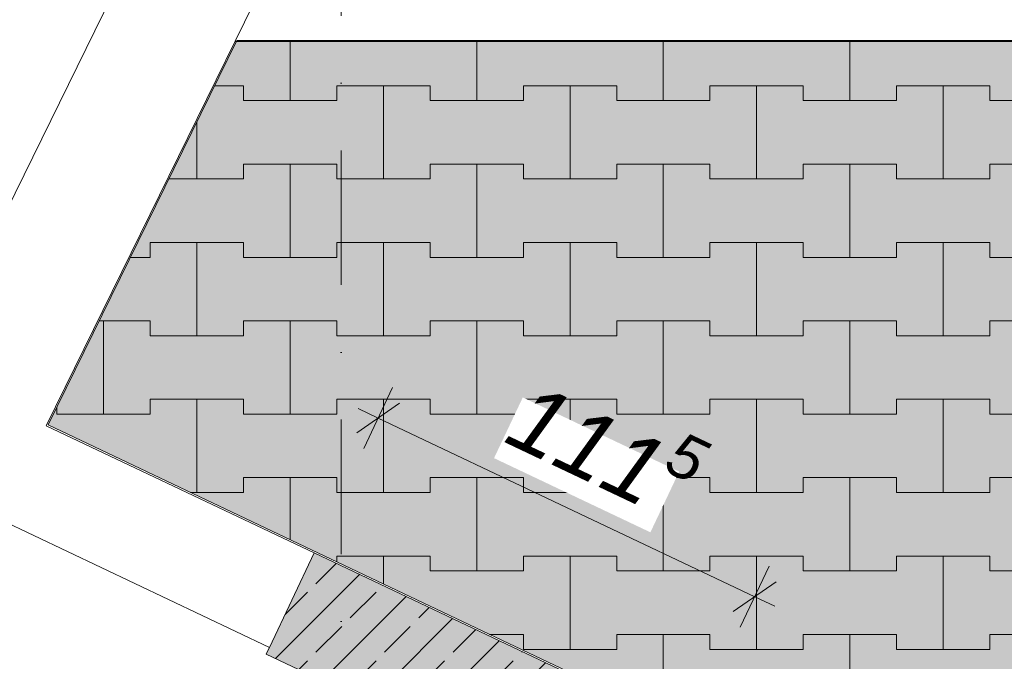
# Model space of a CAD drawing. Header units: centimetres. Extents: x -520 to 22173, y -1503 to 4054.
# Tile 43 of 82: x 9138 to 9402, y 2956 to 3128. Entities that reach past the tile are written whole.
import ezdxf
from ezdxf.enums import TextEntityAlignment as Align

# ---------------------------------------------------------------- set-up
doc = ezdxf.new("R2010")
doc.units = ezdxf.units.CM
doc.header["$LTSCALE"] = 0.1
doc.header["$MEASUREMENT"] = 0
doc.linetypes.add('Kropki i Kreski', pattern=[720, 360, -180, 0, -180])
doc.linetypes.add('Wipeout_Contour', pattern=[1000, 0, -1000])
for name, color, linetype in [('0_Teren', 7, 'Continuous'), ('2_ściany podporowe.K_IR', 7, 'Continuous'), ('2_ściany zewnętrzne.ISTN', 7, 'Continuous'), ('4_osie.ISTN', 7, 'Continuous'), ('5_wymiary.K_IR', 7, 'Continuous')]:
    doc.layers.add(name, color=color, linetype=linetype)
doc.styles.add('GENERATED_STYLE_1', font='txt')
doc.styles.add('GENERATED_STYLE_2', font='txt')
doc.dimstyles.new('GENERATED_STYLE__3', dxfattribs={"dimtxt": 18, "dimasz": 9.178744, "dimexe": 0.18, "dimexo": 2, "dimgap": 0.09, "dimtad": 1, "dimdec": 0, "dimzin": 0, "dimdsep": 46, "dimtxsty": 'GENERATED_STYLE_2', "dimblk": 'ARROWHEAD_2', "dimblk1": 'ARROWHEAD_2', "dimblk2": 'ARROWHEAD_2', "dimcen": 0.09, "dimclrd": 1, "dimclre": 1, "dimclrt": 1, "dimadec": 1, "dimazin": 0, "dimtfac": 1, "dimtdec": 4, "dimtmove": 0, "dimatfit": 3, "dimfxl": 1, "dimtolj": 1, "dimtzin": 0, "dimarcsym": 0})

# ---------------------------------------------------------------- blocks, each defined once
blk = doc.blocks.new('*X149', base_point=(8385.93, 775.43))
at = {"layer": '0_Teren', "color": 253, "linetype": 'Continuous', "lineweight": 0, "true_color": 0x9f9f9f}
for p, q in [((9210.93, 3106.43), (9210.93, 3122.49)), ((9210.93, 3122.49), (9210.93, 3106.43)), ((9260.93, 3106.43), (9260.93, 3122.49)), ((9260.93, 3122.49), (9260.93, 3106.43)), ((9310.93, 3106.43), (9310.93, 3122.49)), ((9310.93, 3122.49), (9310.93, 3106.43)), ((9360.93, 3106.43), (9360.93, 3122.49)), ((9360.93, 3122.49), (9360.93, 3106.43)), ((9190.7, 3110.43), (9198.43, 3110.43)), ((9190.7, 3110.43), (9198.43, 3110.43)), ((9198.43, 3110.43), (9198.43, 3106.43)), ((9198.43, 3106.43), (9198.43, 3110.43)), ((9223.43, 3106.43), (9223.43, 3110.43)), ((9223.43, 3110.43), (9223.43, 3106.43)), ((9223.43, 3110.43), (9235.93, 3110.43)), ((9223.43, 3110.43), (9248.43, 3110.43)), ((9235.93, 3110.43), (9248.43, 3110.43)), ((9235.93, 3085.43), (9235.93, 3110.43)), ((9235.93, 3110.43), (9235.93, 3085.43)), ((9248.43, 3110.43), (9248.43, 3106.43)), ((9248.43, 3106.43), (9248.43, 3110.43)), ((9273.43, 3106.43), (9273.43, 3110.43)), ((9273.43, 3110.43), (9273.43, 3106.43)), ((9273.43, 3110.43), (9285.93, 3110.43)), ((9273.43, 3110.43), (9298.43, 3110.43)), ((9285.93, 3110.43), (9298.43, 3110.43)), ((9285.93, 3085.43), (9285.93, 3110.43)), ((9285.93, 3110.43), (9285.93, 3085.43)), ((9298.43, 3110.43), (9298.43, 3106.43)), ((9298.43, 3106.43), (9298.43, 3110.43)), ((9323.43, 3106.43), (9323.43, 3110.43)), ((9323.43, 3110.43), (9323.43, 3106.43)), ((9323.43, 3110.43), (9335.93, 3110.43)), ((9323.43, 3110.43), (9348.43, 3110.43)), ((9335.93, 3110.43), (9348.43, 3110.43)), ((9335.93, 3085.43), (9335.93, 3110.43)), ((9335.93, 3110.43), (9335.93, 3085.43)), ((9348.43, 3110.43), (9348.43, 3106.43)), ((9348.43, 3106.43), (9348.43, 3110.43)), ((9373.43, 3106.43), (9373.43, 3110.43)), ((9373.43, 3110.43), (9373.43, 3106.43)), ((9373.43, 3110.43), (9385.93, 3110.43)), ((9373.43, 3110.43), (9398.43, 3110.43)), ((9385.93, 3110.43), (9398.43, 3110.43)), ((9385.93, 3085.43), (9385.93, 3110.43)), ((9385.93, 3110.43), (9385.93, 3085.43)), ((9398.43, 3110.43), (9398.43, 3106.43)), ((9398.43, 3106.43), (9398.43, 3110.43)), ((9198.43, 3106.43), (9210.93, 3106.43)), ((9198.43, 3106.43), (9223.43, 3106.43)), ((9210.93, 3106.43), (9223.43, 3106.43)), ((9248.43, 3106.43), (9260.93, 3106.43)), ((9248.43, 3106.43), (9273.43, 3106.43)), ((9260.93, 3106.43), (9273.43, 3106.43)), ((9298.43, 3106.43), (9310.93, 3106.43)), ((9298.43, 3106.43), (9323.43, 3106.43)), ((9310.93, 3106.43), (9323.43, 3106.43)), ((9348.43, 3106.43), (9360.93, 3106.43)), ((9348.43, 3106.43), (9373.43, 3106.43)), ((9360.93, 3106.43), (9373.43, 3106.43)), ((9398.43, 3106.43), (9410.93, 3106.43)), ((9398.43, 3106.43), (9423.43, 3106.43)), ((9185.93, 3085.43), (9185.93, 3100.72)), ((9185.93, 3100.72), (9185.93, 3085.43)), ((9198.43, 3085.43), (9198.43, 3089.43)), ((9198.43, 3089.43), (9198.43, 3085.43)), ((9198.43, 3089.43), (9210.93, 3089.43)), ((9198.43, 3089.43), (9223.43, 3089.43)), ((9210.93, 3089.43), (9223.43, 3089.43)), ((9210.93, 3064.43), (9210.93, 3089.43)), ((9210.93, 3089.43), (9210.93, 3064.43)), ((9223.43, 3089.43), (9223.43, 3085.43)), ((9223.43, 3085.43), (9223.43, 3089.43)), ((9248.43, 3085.43), (9248.43, 3089.43)), ((9248.43, 3089.43), (9248.43, 3085.43)), ((9248.43, 3089.43), (9260.93, 3089.43)), ((9248.43, 3089.43), (9273.43, 3089.43)), ((9260.93, 3089.43), (9273.43, 3089.43)), ((9260.93, 3064.43), (9260.93, 3089.43)), ((9260.93, 3089.43), (9260.93, 3064.43)), ((9273.43, 3089.43), (9273.43, 3085.43)), ((9273.43, 3085.43), (9273.43, 3089.43)), ((9298.43, 3085.43), (9298.43, 3089.43)), ((9298.43, 3089.43), (9298.43, 3085.43)), ((9298.43, 3089.43), (9310.93, 3089.43)), ((9298.43, 3089.43), (9323.43, 3089.43)), ((9310.93, 3089.43), (9323.43, 3089.43)), ((9310.93, 3064.43), (9310.93, 3089.43)), ((9310.93, 3089.43), (9310.93, 3064.43)), ((9323.43, 3089.43), (9323.43, 3085.43)), ((9323.43, 3085.43), (9323.43, 3089.43)), ((9348.43, 3085.43), (9348.43, 3089.43)), ((9348.43, 3089.43), (9348.43, 3085.43)), ((9348.43, 3089.43), (9360.93, 3089.43)), ((9348.43, 3089.43), (9373.43, 3089.43)), ((9360.93, 3089.43), (9373.43, 3089.43)), ((9360.93, 3064.43), (9360.93, 3089.43)), ((9360.93, 3089.43), (9360.93, 3064.43)), ((9373.43, 3089.43), (9373.43, 3085.43)), ((9373.43, 3085.43), (9373.43, 3089.43)), ((9398.43, 3085.43), (9398.43, 3089.43)), ((9398.43, 3089.43), (9398.43, 3085.43)), ((9398.43, 3089.43), (9410.93, 3089.43)), ((9398.43, 3089.43), (9423.43, 3089.43)), ((9178.43, 3085.43), (9185.93, 3085.43)), ((9178.43, 3085.43), (9198.43, 3085.43)), ((9185.93, 3085.43), (9198.43, 3085.43)), ((9223.43, 3085.43), (9235.93, 3085.43)), ((9223.43, 3085.43), (9248.43, 3085.43)), ((9235.93, 3085.43), (9248.43, 3085.43)), ((9273.43, 3085.43), (9285.93, 3085.43)), ((9273.43, 3085.43), (9298.43, 3085.43)), ((9285.93, 3085.43), (9298.43, 3085.43)), ((9323.43, 3085.43), (9335.93, 3085.43)), ((9323.43, 3085.43), (9348.43, 3085.43)), ((9335.93, 3085.43), (9348.43, 3085.43)), ((9373.43, 3085.43), (9385.93, 3085.43)), ((9373.43, 3085.43), (9398.43, 3085.43)), ((9385.93, 3085.43), (9398.43, 3085.43)), ((9173.43, 3064.43), (9173.43, 3068.43)), ((9173.43, 3068.43), (9173.43, 3064.43)), ((9173.43, 3068.43), (9185.93, 3068.43)), ((9173.43, 3068.43), (9198.43, 3068.43)), ((9185.93, 3068.43), (9198.43, 3068.43)), ((9185.93, 3043.43), (9185.93, 3068.43)), ((9185.93, 3068.43), (9185.93, 3043.43)), ((9198.43, 3068.43), (9198.43, 3064.43)), ((9198.43, 3064.43), (9198.43, 3068.43)), ((9223.43, 3064.43), (9223.43, 3068.43)), ((9223.43, 3068.43), (9223.43, 3064.43)), ((9223.43, 3068.43), (9235.93, 3068.43)), ((9223.43, 3068.43), (9248.43, 3068.43)), ((9235.93, 3068.43), (9248.43, 3068.43)), ((9235.93, 3043.43), (9235.93, 3068.43)), ((9235.93, 3068.43), (9235.93, 3043.43)), ((9248.43, 3068.43), (9248.43, 3064.43)), ((9248.43, 3064.43), (9248.43, 3068.43)), ((9273.43, 3064.43), (9273.43, 3068.43)), ((9273.43, 3068.43), (9273.43, 3064.43)), ((9273.43, 3068.43), (9285.93, 3068.43)), ((9273.43, 3068.43), (9298.43, 3068.43)), ((9285.93, 3068.43), (9298.43, 3068.43)), ((9285.93, 3043.43), (9285.93, 3068.43)), ((9285.93, 3068.43), (9285.93, 3043.43)), ((9298.43, 3068.43), (9298.43, 3064.43)), ((9298.43, 3064.43), (9298.43, 3068.43)), ((9323.43, 3064.43), (9323.43, 3068.43)), ((9323.43, 3068.43), (9323.43, 3064.43)), ((9323.43, 3068.43), (9335.93, 3068.43)), ((9323.43, 3068.43), (9348.43, 3068.43)), ((9335.93, 3068.43), (9348.43, 3068.43)), ((9335.93, 3043.43), (9335.93, 3068.43)), ((9335.93, 3068.43), (9335.93, 3043.43)), ((9348.43, 3068.43), (9348.43, 3064.43)), ((9348.43, 3064.43), (9348.43, 3068.43)), ((9373.43, 3064.43), (9373.43, 3068.43)), ((9373.43, 3068.43), (9373.43, 3064.43)), ((9373.43, 3068.43), (9385.93, 3068.43)), ((9373.43, 3068.43), (9398.43, 3068.43)), ((9385.93, 3068.43), (9398.43, 3068.43)), ((9385.93, 3043.43), (9385.93, 3068.43)), ((9385.93, 3068.43), (9385.93, 3043.43)), ((9398.43, 3068.43), (9398.43, 3064.43)), ((9398.43, 3064.43), (9398.43, 3068.43)), ((9168.12, 3064.43), (9173.43, 3064.43)), ((9168.12, 3064.43), (9173.43, 3064.43)), ((9198.43, 3064.43), (9210.93, 3064.43)), ((9198.43, 3064.43), (9223.43, 3064.43)), ((9210.93, 3064.43), (9223.43, 3064.43)), ((9248.43, 3064.43), (9260.93, 3064.43)), ((9248.43, 3064.43), (9273.43, 3064.43)), ((9260.93, 3064.43), (9273.43, 3064.43)), ((9298.43, 3064.43), (9310.93, 3064.43)), ((9298.43, 3064.43), (9323.43, 3064.43)), ((9310.93, 3064.43), (9323.43, 3064.43)), ((9348.43, 3064.43), (9360.93, 3064.43)), ((9348.43, 3064.43), (9373.43, 3064.43)), ((9360.93, 3064.43), (9373.43, 3064.43)), ((9398.43, 3064.43), (9410.93, 3064.43)), ((9398.43, 3064.43), (9423.43, 3064.43)), ((9159.77, 3047.43), (9160.93, 3047.43)), ((9159.77, 3047.43), (9173.43, 3047.43)), ((9160.93, 3047.43), (9173.43, 3047.43)), ((9160.93, 3022.43), (9160.93, 3047.43)), ((9160.93, 3047.43), (9160.93, 3022.43)), ((9173.43, 3047.43), (9173.43, 3043.43)), ((9173.43, 3043.43), (9173.43, 3047.43)), ((9198.43, 3043.43), (9198.43, 3047.43)), ((9198.43, 3047.43), (9198.43, 3043.43)), ((9198.43, 3047.43), (9210.93, 3047.43)), ((9198.43, 3047.43), (9223.43, 3047.43)), ((9210.93, 3047.43), (9223.43, 3047.43)), ((9210.93, 3022.43), (9210.93, 3047.43)), ((9210.93, 3047.43), (9210.93, 3022.43)), ((9223.43, 3047.43), (9223.43, 3043.43)), ((9223.43, 3043.43), (9223.43, 3047.43)), ((9248.43, 3043.43), (9248.43, 3047.43)), ((9248.43, 3047.43), (9248.43, 3043.43)), ((9248.43, 3047.43), (9260.93, 3047.43)), ((9248.43, 3047.43), (9273.43, 3047.43)), ((9260.93, 3047.43), (9273.43, 3047.43)), ((9260.93, 3022.43), (9260.93, 3047.43)), ((9260.93, 3047.43), (9260.93, 3022.43)), ((9273.43, 3047.43), (9273.43, 3043.43)), ((9273.43, 3043.43), (9273.43, 3047.43)), ((9298.43, 3043.43), (9298.43, 3047.43)), ((9298.43, 3047.43), (9298.43, 3043.43)), ((9298.43, 3047.43), (9310.93, 3047.43)), ((9298.43, 3047.43), (9323.43, 3047.43)), ((9310.93, 3047.43), (9323.43, 3047.43)), ((9310.93, 3022.43), (9310.93, 3047.43)), ((9310.93, 3047.43), (9310.93, 3022.43)), ((9323.43, 3047.43), (9323.43, 3043.43)), ((9323.43, 3043.43), (9323.43, 3047.43)), ((9348.43, 3043.43), (9348.43, 3047.43)), ((9348.43, 3047.43), (9348.43, 3043.43)), ((9348.43, 3047.43), (9360.93, 3047.43)), ((9348.43, 3047.43), (9373.43, 3047.43)), ((9360.93, 3047.43), (9373.43, 3047.43)), ((9360.93, 3022.43), (9360.93, 3047.43)), ((9360.93, 3047.43), (9360.93, 3022.43)), ((9373.43, 3047.43), (9373.43, 3043.43)), ((9373.43, 3043.43), (9373.43, 3047.43)), ((9398.43, 3043.43), (9398.43, 3047.43)), ((9398.43, 3047.43), (9398.43, 3043.43)), ((9398.43, 3047.43), (9410.93, 3047.43)), ((9398.43, 3047.43), (9423.43, 3047.43)), ((9173.43, 3043.43), (9185.93, 3043.43)), ((9173.43, 3043.43), (9198.43, 3043.43)), ((9185.93, 3043.43), (9198.43, 3043.43)), ((9223.43, 3043.43), (9235.93, 3043.43)), ((9223.43, 3043.43), (9248.43, 3043.43)), ((9235.93, 3043.43), (9248.43, 3043.43)), ((9273.43, 3043.43), (9285.93, 3043.43)), ((9273.43, 3043.43), (9298.43, 3043.43)), ((9285.93, 3043.43), (9298.43, 3043.43)), ((9323.43, 3043.43), (9335.93, 3043.43)), ((9323.43, 3043.43), (9348.43, 3043.43)), ((9335.93, 3043.43), (9348.43, 3043.43)), ((9373.43, 3043.43), (9385.93, 3043.43)), ((9373.43, 3043.43), (9398.43, 3043.43)), ((9385.93, 3043.43), (9398.43, 3043.43)), ((9173.43, 3022.43), (9173.43, 3026.43)), ((9173.43, 3026.43), (9173.43, 3022.43)), ((9173.43, 3026.43), (9185.93, 3026.43)), ((9173.43, 3026.43), (9198.43, 3026.43)), ((9185.93, 3026.43), (9198.43, 3026.43)), ((9185.93, 3001.43), (9185.93, 3026.43)), ((9185.93, 3026.43), (9185.93, 3001.43)), ((9198.43, 3026.43), (9198.43, 3022.43)), ((9198.43, 3022.43), (9198.43, 3026.43)), ((9223.43, 3022.43), (9223.43, 3026.43)), ((9223.43, 3026.43), (9223.43, 3022.43)), ((9223.43, 3026.43), (9235.93, 3026.43)), ((9223.43, 3026.43), (9248.43, 3026.43)), ((9235.93, 3026.43), (9248.43, 3026.43)), ((9235.93, 3001.43), (9235.93, 3026.43)), ((9235.93, 3026.43), (9235.93, 3001.43)), ((9248.43, 3026.43), (9248.43, 3022.43)), ((9248.43, 3022.43), (9248.43, 3026.43)), ((9273.43, 3022.43), (9273.43, 3026.43)), ((9273.43, 3026.43), (9273.43, 3022.43)), ((9273.43, 3026.43), (9285.93, 3026.43)), ((9273.43, 3026.43), (9298.43, 3026.43)), ((9285.93, 3026.43), (9298.43, 3026.43)), ((9285.93, 3001.43), (9285.93, 3026.43)), ((9285.93, 3026.43), (9285.93, 3001.43)), ((9298.43, 3026.43), (9298.43, 3022.43)), ((9298.43, 3022.43), (9298.43, 3026.43)), ((9323.43, 3022.43), (9323.43, 3026.43)), ((9323.43, 3026.43), (9323.43, 3022.43)), ((9323.43, 3026.43), (9335.93, 3026.43)), ((9323.43, 3026.43), (9348.43, 3026.43)), ((9335.93, 3026.43), (9348.43, 3026.43)), ((9335.93, 3001.43), (9335.93, 3026.43)), ((9335.93, 3026.43), (9335.93, 3001.43)), ((9348.43, 3026.43), (9348.43, 3022.43)), ((9348.43, 3022.43), (9348.43, 3026.43)), ((9373.43, 3022.43), (9373.43, 3026.43)), ((9373.43, 3026.43), (9373.43, 3022.43)), ((9373.43, 3026.43), (9385.93, 3026.43)), ((9373.43, 3026.43), (9398.43, 3026.43)), ((9385.93, 3026.43), (9398.43, 3026.43)), ((9385.93, 3001.43), (9385.93, 3026.43)), ((9385.93, 3026.43), (9385.93, 3001.43)), ((9398.43, 3026.43), (9398.43, 3022.43)), ((9398.43, 3022.43), (9398.43, 3026.43)), ((9148.43, 3024.33), (9148.43, 3022.43)), ((9148.43, 3022.43), (9148.43, 3024.33)), ((9148.43, 3022.43), (9160.93, 3022.43)), ((9148.43, 3022.43), (9173.43, 3022.43)), ((9160.93, 3022.43), (9173.43, 3022.43)), ((9198.43, 3022.43), (9210.93, 3022.43)), ((9198.43, 3022.43), (9223.43, 3022.43)), ((9210.93, 3022.43), (9223.43, 3022.43)), ((9248.43, 3022.43), (9260.93, 3022.43)), ((9248.43, 3022.43), (9273.43, 3022.43)), ((9260.93, 3022.43), (9273.43, 3022.43)), ((9298.43, 3022.43), (9310.93, 3022.43)), ((9298.43, 3022.43), (9323.43, 3022.43)), ((9310.93, 3022.43), (9323.43, 3022.43)), ((9348.43, 3022.43), (9360.93, 3022.43)), ((9348.43, 3022.43), (9373.43, 3022.43)), ((9360.93, 3022.43), (9373.43, 3022.43)), ((9398.43, 3022.43), (9410.93, 3022.43)), ((9398.43, 3022.43), (9423.43, 3022.43)), ((9198.43, 3001.43), (9198.43, 3005.43)), ((9198.43, 3005.43), (9198.43, 3001.43)), ((9198.43, 3005.43), (9210.93, 3005.43)), ((9198.43, 3005.43), (9223.43, 3005.43)), ((9210.93, 3005.43), (9223.43, 3005.43)), ((9210.93, 2988.76), (9210.93, 3005.43)), ((9210.93, 3005.43), (9210.93, 2988.76)), ((9223.43, 3005.43), (9223.43, 3001.43)), ((9223.43, 3001.43), (9223.43, 3005.43)), ((9248.43, 3001.43), (9248.43, 3005.43)), ((9248.43, 3005.43), (9248.43, 3001.43)), ((9248.43, 3005.43), (9260.93, 3005.43)), ((9248.43, 3005.43), (9273.43, 3005.43)), ((9260.93, 3005.43), (9273.43, 3005.43)), ((9260.93, 2980.43), (9260.93, 3005.43)), ((9260.93, 3005.43), (9260.93, 2980.43)), ((9273.43, 3005.43), (9273.43, 3001.43)), ((9273.43, 3001.43), (9273.43, 3005.43)), ((9298.43, 3001.43), (9298.43, 3005.43)), ((9298.43, 3005.43), (9298.43, 3001.43)), ((9298.43, 3005.43), (9310.93, 3005.43)), ((9298.43, 3005.43), (9323.43, 3005.43)), ((9310.93, 3005.43), (9323.43, 3005.43)), ((9310.93, 2980.43), (9310.93, 3005.43)), ((9310.93, 3005.43), (9310.93, 2980.43)), ((9323.43, 3005.43), (9323.43, 3001.43)), ((9323.43, 3001.43), (9323.43, 3005.43)), ((9348.43, 3001.43), (9348.43, 3005.43)), ((9348.43, 3005.43), (9348.43, 3001.43)), ((9348.43, 3005.43), (9360.93, 3005.43)), ((9348.43, 3005.43), (9373.43, 3005.43)), ((9360.93, 3005.43), (9373.43, 3005.43)), ((9360.93, 2980.43), (9360.93, 3005.43)), ((9360.93, 3005.43), (9360.93, 2980.43)), ((9373.43, 3005.43), (9373.43, 3001.43)), ((9373.43, 3001.43), (9373.43, 3005.43)), ((9398.43, 3001.43), (9398.43, 3005.43)), ((9398.43, 3005.43), (9398.43, 3001.43)), ((9398.43, 3005.43), (9410.93, 3005.43)), ((9398.43, 3005.43), (9423.43, 3005.43)), ((9184.22, 3001.43), (9185.93, 3001.43)), ((9184.22, 3001.43), (9198.43, 3001.43)), ((9185.93, 3001.43), (9198.43, 3001.43)), ((9223.43, 3001.43), (9235.93, 3001.43)), ((9223.43, 3001.43), (9248.43, 3001.43)), ((9235.93, 3001.43), (9248.43, 3001.43)), ((9273.43, 3001.43), (9285.93, 3001.43)), ((9273.43, 3001.43), (9298.43, 3001.43)), ((9285.93, 3001.43), (9298.43, 3001.43)), ((9323.43, 3001.43), (9335.93, 3001.43)), ((9323.43, 3001.43), (9348.43, 3001.43)), ((9335.93, 3001.43), (9348.43, 3001.43)), ((9373.43, 3001.43), (9385.93, 3001.43)), ((9373.43, 3001.43), (9398.43, 3001.43)), ((9385.93, 3001.43), (9398.43, 3001.43)), ((9223.43, 2982.83), (9223.43, 2984.43)), ((9223.43, 2984.43), (9223.43, 2982.83)), ((9223.43, 2984.43), (9235.93, 2984.43)), ((9223.43, 2984.43), (9248.43, 2984.43)), ((9235.93, 2984.43), (9248.43, 2984.43)), ((9235.93, 2976.9), (9235.93, 2984.43)), ((9235.93, 2984.43), (9235.93, 2976.9)), ((9248.43, 2984.43), (9248.43, 2980.43)), ((9248.43, 2980.43), (9248.43, 2984.43)), ((9273.43, 2980.43), (9273.43, 2984.43)), ((9273.43, 2984.43), (9273.43, 2980.43)), ((9273.43, 2984.43), (9285.93, 2984.43)), ((9273.43, 2984.43), (9298.43, 2984.43)), ((9285.93, 2984.43), (9298.43, 2984.43)), ((9285.93, 2959.43), (9285.93, 2984.43)), ((9285.93, 2984.43), (9285.93, 2959.43)), ((9298.43, 2984.43), (9298.43, 2980.43)), ((9298.43, 2980.43), (9298.43, 2984.43)), ((9323.43, 2980.43), (9323.43, 2984.43)), ((9323.43, 2984.43), (9323.43, 2980.43)), ((9323.43, 2984.43), (9335.93, 2984.43)), ((9323.43, 2984.43), (9348.43, 2984.43)), ((9335.93, 2984.43), (9348.43, 2984.43)), ((9335.93, 2959.43), (9335.93, 2984.43)), ((9335.93, 2984.43), (9335.93, 2959.43)), ((9348.43, 2984.43), (9348.43, 2980.43)), ((9348.43, 2980.43), (9348.43, 2984.43)), ((9373.43, 2980.43), (9373.43, 2984.43)), ((9373.43, 2984.43), (9373.43, 2980.43)), ((9373.43, 2984.43), (9385.93, 2984.43)), ((9373.43, 2984.43), (9398.43, 2984.43)), ((9385.93, 2984.43), (9398.43, 2984.43)), ((9385.93, 2959.43), (9385.93, 2984.43)), ((9385.93, 2984.43), (9385.93, 2959.43)), ((9398.43, 2984.43), (9398.43, 2980.43)), ((9398.43, 2980.43), (9398.43, 2984.43)), ((9248.43, 2980.43), (9260.93, 2980.43)), ((9248.43, 2980.43), (9273.43, 2980.43)), ((9260.93, 2980.43), (9273.43, 2980.43)), ((9298.43, 2980.43), (9310.93, 2980.43)), ((9298.43, 2980.43), (9323.43, 2980.43)), ((9310.93, 2980.43), (9323.43, 2980.43)), ((9348.43, 2980.43), (9360.93, 2980.43)), ((9348.43, 2980.43), (9373.43, 2980.43)), ((9360.93, 2980.43), (9373.43, 2980.43)), ((9398.43, 2980.43), (9410.93, 2980.43)), ((9398.43, 2980.43), (9423.43, 2980.43)), ((9264.33, 2963.43), (9273.43, 2963.43)), ((9264.33, 2963.43), (9273.43, 2963.43)), ((9273.43, 2963.43), (9273.43, 2959.43)), ((9273.43, 2959.43), (9273.43, 2963.43)), ((9298.43, 2959.43), (9298.43, 2963.43)), ((9298.43, 2963.43), (9298.43, 2959.43)), ((9298.43, 2963.43), (9310.93, 2963.43)), ((9298.43, 2963.43), (9323.43, 2963.43)), ((9310.93, 2963.43), (9323.43, 2963.43)), ((9310.93, 2941.33), (9310.93, 2963.43)), ((9310.93, 2963.43), (9310.93, 2941.33)), ((9323.43, 2963.43), (9323.43, 2959.43)), ((9323.43, 2959.43), (9323.43, 2963.43)), ((9348.43, 2959.43), (9348.43, 2963.43)), ((9348.43, 2963.43), (9348.43, 2959.43)), ((9348.43, 2963.43), (9360.93, 2963.43)), ((9348.43, 2963.43), (9373.43, 2963.43)), ((9360.93, 2963.43), (9373.43, 2963.43)), ((9360.93, 2938.43), (9360.93, 2963.43)), ((9360.93, 2963.43), (9360.93, 2938.43)), ((9373.43, 2963.43), (9373.43, 2959.43)), ((9373.43, 2959.43), (9373.43, 2963.43)), ((9398.43, 2959.43), (9398.43, 2963.43)), ((9398.43, 2963.43), (9398.43, 2959.43)), ((9398.43, 2963.43), (9410.93, 2963.43)), ((9398.43, 2963.43), (9423.43, 2963.43)), ((9273.43, 2959.43), (9285.93, 2959.43)), ((9273.43, 2959.43), (9298.43, 2959.43)), ((9285.93, 2959.43), (9298.43, 2959.43)), ((9323.43, 2959.43), (9335.93, 2959.43)), ((9323.43, 2959.43), (9348.43, 2959.43)), ((9335.93, 2959.43), (9348.43, 2959.43)), ((9373.43, 2959.43), (9385.93, 2959.43)), ((9373.43, 2959.43), (9398.43, 2959.43)), ((9385.93, 2959.43), (9398.43, 2959.43))]:
    blk.add_line(p, q, dxfattribs=at)
blk = doc.blocks.new('Strop_2_1', base_point=(9196.62, 3122.49))
at = {"layer": '0_Teren', "linetype": 'Continuous', "lineweight": 0, "true_color": 0xffffff}
blk.add_hatch(color=7, dxfattribs=at).paths.add_polyline_path([(9196.62, 3122.49), (9146.07, 3019.53), (9318.8, 2937.59), (9318.8, 2552.49), (9763.8, 2552.49), (9763.8, 2807.49), (9968.8, 2807.49), (9968.8, 2366.78), (10168.8, 2366.77), (10168.8, 2879.75), (9670.9, 3122.49)])
at = {"layer": '0_Teren', "color": 7, "linetype": 'Continuous', "lineweight": 9, "flags": 128}
blk.add_lwpolyline([(9196.62, 3122.49), (9670.9, 3122.49), (10168.8, 2879.75), (10168.8, 2366.77), (9968.8, 2366.78), (9968.8, 2807.49), (9763.8, 2807.49), (9763.8, 2552.49), (9318.8, 2552.49), (9318.8, 2937.59), (9146.07, 3019.53)], close=True, dxfattribs=at)
at = {"layer": '0_Teren', "color": 7, "linetype": 'Continuous', "lineweight": 9}
blk.add_blockref('*X149', (8385.93, 775.43), dxfattribs=at)
blk = doc.blocks.new('Strop_11_1', base_point=(9193.38, 3600.56))
at = {"layer": '0_Teren', "color": 252, "linetype": 'Continuous', "lineweight": 9, "flags": 128}
blk.add_lwpolyline([(9193.38, 3600.56), (9750.83, 3597.38), (9740.29, 3547.16), (9461.62, 3293.84), (9406.18, 3251.1), (9670.4, 3122.29), (9196.11, 3122.29), (9241.71, 3215.17), (9252.2, 3263.91)], close=True, dxfattribs=at)
blk = doc.blocks.new('Ściana_13_1', base_point=(9118.41, 3015.06))
at = {"layer": '2_ściany zewnętrzne.ISTN', "linetype": 'Continuous', "lineweight": 0}
for points in [[(9145.57, 3019.33), (9241.71, 3215.17), (9208.4, 3226.73), (9113.94, 3034.33)], [(9113.94, 3034.33), (9101.6, 3009.2), (9145.57, 3019.33)], [(9145.57, 3019.33), (9101.6, 3009.2), (9133.23, 2994.19)]]:
    blk.add_hatch(color=252, dxfattribs=at).paths.add_polyline_path(points)
at = {"layer": '2_ściany zewnętrzne.ISTN', "color": 252, "linetype": 'Continuous', "lineweight": 0, "flags": 128}
for points in [[(9208.4, 3226.73), (9101.6, 3009.2)], [(9208.4, 3226.73), (9241.71, 3215.17)], [(9145.57, 3019.33), (9241.71, 3215.17)], [(9101.6, 3009.2), (9133.23, 2994.19)]]:
    blk.add_lwpolyline(points, dxfattribs=at)
blk = doc.blocks.new('Ściana_25_1', base_point=(9210.74, 2971.25))
at = {"layer": '2_ściany zewnętrzne.ISTN', "linetype": 'Continuous', "lineweight": 0}
blk.add_hatch(color=252, dxfattribs=at).paths.add_polyline_path([(9133.23, 2994.19), (9205.38, 2959.96), (9217.38, 2985.25), (9145.57, 3019.33)])
at = {"layer": '2_ściany zewnętrzne.ISTN', "color": 252, "linetype": 'Continuous', "lineweight": 0, "flags": 128}
for points in [[(9217.38, 2985.25), (9145.57, 3019.33)], [(9133.23, 2994.19), (9205.38, 2959.96)], [(9205.38, 2959.96), (9217.38, 2985.25)]]:
    blk.add_lwpolyline(points, dxfattribs=at)
blk = doc.blocks.new('Ściana_29_1', base_point=(9118.41, 3015.06))
at = {"color": 254, "linetype": 'Wipeout_Contour', "lineweight": 0, "ltscale": 38779.267912}
blk.add_wipeout([(9145.57, 3019.33), (9241.71, 3215.17), (9208.4, 3226.73), (9113.94, 3034.33)], dxfattribs=at).dxf.layer = '2_ściany zewnętrzne.ISTN'
at = {"color": 254, "linetype": 'Wipeout_Contour', "lineweight": 0, "ltscale": 28823.200599}
blk.add_wipeout([(9113.94, 3034.33), (9101.6, 3009.2), (9145.57, 3019.33)], dxfattribs=at).dxf.layer = '2_ściany zewnętrzne.ISTN'
at = {"layer": '2_ściany zewnętrzne.ISTN', "color": 252, "linetype": 'Continuous', "lineweight": 0, "flags": 128}
for points in [[(9208.4, 3226.73), (9101.6, 3009.2)], [(9145.57, 3019.33), (9241.71, 3215.17)]]:
    blk.add_lwpolyline(points, dxfattribs=at)
at = {"color": 254, "linetype": 'Wipeout_Contour', "lineweight": 0, "ltscale": 28828.562948}
blk.add_wipeout([(9145.57, 3019.33), (9101.6, 3009.2), (9133.23, 2994.19)], dxfattribs=at).dxf.layer = '2_ściany zewnętrzne.ISTN'
at = {"layer": '2_ściany zewnętrzne.ISTN', "color": 252, "linetype": 'Continuous', "lineweight": 0, "flags": 128}
blk.add_lwpolyline([(9101.6, 3009.2), (9133.23, 2994.19)], dxfattribs=at)
blk = doc.blocks.new('Ściana_31_1', base_point=(9305.79, 2923.95))
at = {"layer": '2_ściany podporowe.K_IR', "linetype": 'Continuous', "lineweight": 0, "true_color": 0xffffff}
blk.add_hatch(color=7, dxfattribs=at).paths.add_polyline_path([(9288.29, 2951.62), (9217.38, 2985.25), (9204.53, 2958.15), (9288.29, 2918.42)])
at = {"layer": '2_ściany podporowe.K_IR', "linetype": 'Continuous', "lineweight": 0, "true_color": 0x000000}
h = blk.add_hatch(dxfattribs=at)
h.set_pattern_fill('Beton_zbrojony_0001', color=18, style=0, pattern_type=2)
h.set_pattern_definition([(45, (8385.933, 775.433), (-9.19239, 9.19239), []), (45, (8381.337, 780.03), (-9.19239, 9.19239), [9.75, -3.25])])
h.paths.add_polyline_path([(9288.29, 2951.62), (9217.38, 2985.25), (9204.53, 2958.15), (9288.29, 2918.42)])
at = {"layer": '2_ściany podporowe.K_IR', "color": 7, "linetype": 'Continuous', "lineweight": 0, "flags": 128}
for points in [[(9204.53, 2958.15), (9217.38, 2985.25)], [(9288.29, 2951.62), (9217.38, 2985.25)], [(9204.53, 2958.15), (9288.29, 2918.42)]]:
    blk.add_lwpolyline(points, dxfattribs=at)
blk = doc.blocks.new('Ściana_32_1', base_point=(9210.74, 2971.25))
at = {"color": 254, "linetype": 'Wipeout_Contour', "lineweight": 0, "ltscale": 38600.887663}
blk.add_wipeout([(9133.23, 2994.19), (9205.38, 2959.96), (9217.38, 2985.25), (9145.57, 3019.33)], dxfattribs=at).dxf.layer = '2_ściany zewnętrzne.ISTN'
at = {"layer": '2_ściany zewnętrzne.ISTN', "color": 252, "linetype": 'Continuous', "lineweight": 0, "flags": 128}
for points in [[(9217.38, 2985.25), (9145.57, 3019.33)], [(9133.23, 2994.19), (9205.38, 2959.96)], [(9205.38, 2959.96), (9217.38, 2985.25)]]:
    blk.add_lwpolyline(points, dxfattribs=at)
blk = doc.blocks.new('Standardowy znacznik osi[8]_1', base_point=(9224.57, -647.93))
at = {"layer": '4_osie.ISTN', "color": 252, "linetype": 'Kropki i Kreski', "lineweight": 0}
blk.add_line((9224.57, -547.93), (9224.57, 3172.08), dxfattribs=at)
at = {"layer": '4_osie.ISTN', "color": 252, "lineweight": 0, "style": 'GENERATED_STYLE_1'}
for tag, p in [('AC_MarkerText_1_1', (9224.57, 3314.08)), ('AC_MarkerText_1_0', (9224.57, -685.93))]:
    blk.add_attdef(tag, text='', height=35, rotation=360, dxfattribs=at).set_placement(p, align=Align.MIDDLE_CENTER)
blk = doc.blocks.new('*D270', base_point=(8385.93, 775.43))
at = {"layer": '5_wymiary.K_IR', "color": 1, "linetype": 'Continuous', "lineweight": 0}
for p, q in [((9230.64, 3013.21), (9238.4, 3029.58)), ((9240.26, 3025.36), (9228.78, 3017.43)), ((9229.19, 3023.92), (9234.52, 3021.39)), ((9234.52, 3021.39), (9335.43, 2973.53)), ((9331.55, 2965.35), (9339.31, 2981.72)), ((9329.69, 2969.57), (9341.17, 2977.49)), ((9335.43, 2973.53), (9340.77, 2971))]:
    blk.add_line(p, q, dxfattribs=at)
at = {"color": 254, "linetype": 'Wipeout_Contour', "lineweight": 0, "ltscale": 39061.908063}
blk.add_wipeout([(9265.57, 3010.65), (9307.47, 2990.78), (9315.18, 3007.04), (9273.28, 3026.92)], dxfattribs=at).dxf.layer = '5_wymiary.K_IR'
at = {"layer": '5_wymiary.K_IR', "color": 1, "lineweight": 0, "insert": (9265.49, 3010.48), "char_height": 18, "attachment_point": 7, "rotation": 334.6256, "style": 'GENERATED_STYLE_2'}
blk.add_mtext('\\A1;{\\pql;\\fArial|b0|i1|c238|p38;111\\fArial|b0|i1|c238|p38;\\A1{\\H.66x;\\S5^  ;}}', dxfattribs=at)
blk = doc.blocks.new('ARROWHEAD_2')
at = {"color": 0, "linetype": 'Continuous', "lineweight": 0}
for p, q in [((-0.378, -0.655), (0.378, 0.655)), ((0, 0), (-1, 0))]:
    blk.add_line(p, q, dxfattribs=at)

msp = doc.modelspace()

# ---------------------------------------------------------------- block references
at = {"layer": '0_Teren', "color": 252, "linetype": 'Continuous', "lineweight": 0}
msp.add_blockref('Strop_11_1', (9193.38, 3600.56), dxfattribs=at)
at = {"layer": '0_Teren', "color": 7, "linetype": 'Continuous', "lineweight": 9}
msp.add_blockref('Strop_2_1', (9196.62, 3122.49), dxfattribs=at)
at = {"layer": '2_ściany podporowe.K_IR', "color": 7, "lineweight": 0}
msp.add_blockref('Ściana_31_1', (9305.79, 2923.95), dxfattribs=at)
at = {"layer": '2_ściany zewnętrzne.ISTN', "color": 252, "lineweight": 0}
for name, p in [('Ściana_13_1', (9118.41, 3015.06)), ('Ściana_25_1', (9210.74, 2971.25))]:
    msp.add_blockref(name, p, dxfattribs=at)

# ---------------------------------------------------------------- next in the draw order: block references
msp.add_blockref('Ściana_29_1', (9118.41, 3015.06), dxfattribs=at)

# ---------------------------------------------------------------- next in the draw order: block references
msp.add_blockref('Ściana_32_1', (9210.74, 2971.25), dxfattribs=at)

# ---------------------------------------------------------------- next in the draw order: block references
at = {"layer": '4_osie.ISTN', "color": 252, "linetype": 'Continuous', "lineweight": 0}
msp.add_blockref('Standardowy znacznik osi[8]_1', (9224.57, -647.93), dxfattribs=at)

# ---------------------------------------------------------------- next in the draw order: dimensions: what is measured, and where the dimension line sits
at = {"layer": '5_wymiary.K_IR', "color": 1, "linetype": 'Continuous', "lineweight": 0}
dim = msp.add_linear_dim(base=(9335.43, 2973.53), p1=(9217.38, 2985.25), p2=(9318.29, 2937.39), angle=334.6256, dimstyle='GENERATED_STYLE__3', dxfattribs=at)
dim.commit()
dim.dimension.update_dxf_attribs({"geometry": '*D270', "text_midpoint": (9309.99, 2999.55), "dimtype": 160, "text_rotation": 334.6256})

doc.saveas('drawing.dxf')
